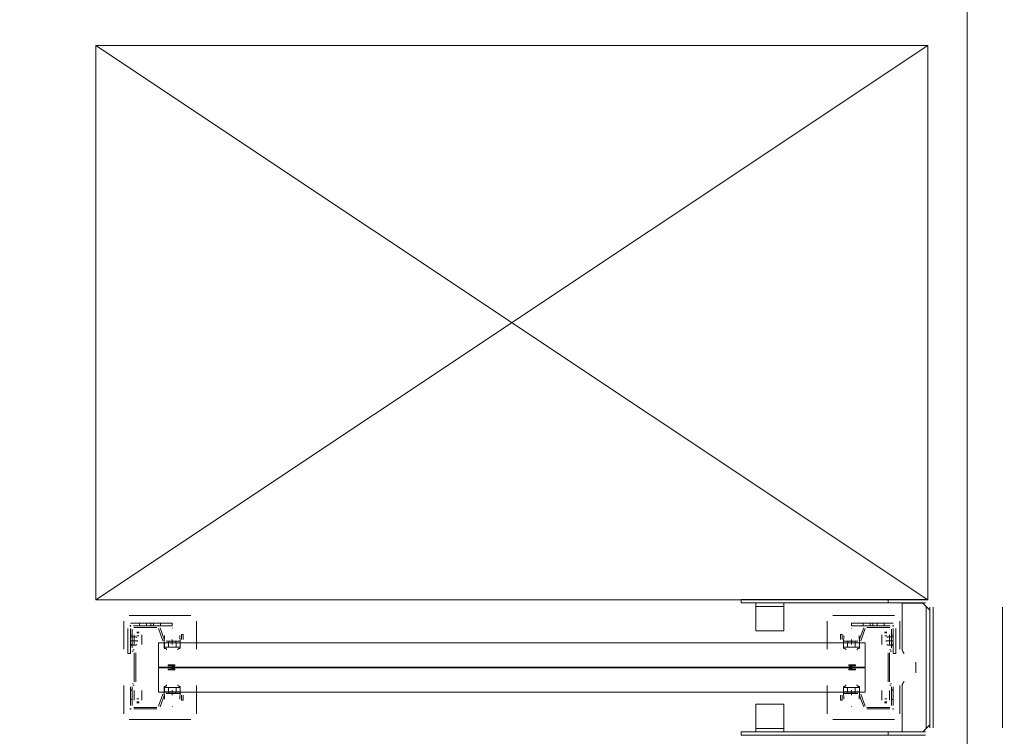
# Model space of a CAD drawing. Header units: millimetres. Extents: x -12989 to 357906, y -50379 to 30884.
# Tile 246 of 256: x 22715 to 24136, y 670 to 1704. Entities that reach past the tile are written whole.
import ezdxf
from ezdxf.enums import TextEntityAlignment as Align

# ---------------------------------------------------------------- set-up
doc = ezdxf.new("R2010")
doc.units = ezdxf.units.MM
doc.header["$MEASUREMENT"] = 0
doc.linetypes.add('MITTE2', pattern=[112.5, 75, -12.5, 12.5, -12.5])
doc.layers.add('Nowe_A_WYM_ZEWNETRZNE', color=7, linetype='Continuous')
doc.layers.add('Nowe_Warstwa IFC.Import IFC', color=7, linetype='Continuous')
for name, color, linetype, lineweight in [('Nowe_A_WYM_ZEWNETRZNE_Nr_pióra__1', 7, 'Continuous', 13), ('Nowe_A_WYM_ZEWNETRZNE_Nr_pióra__45', 7, 'Continuous', 15), ('Nowe_A_WYM_ZEWNETRZNE_Nr_pióra__85', 7, 'Continuous', 13), ('Nowe_REGAŁY_Nr_pióra__18', 9, 'Continuous', 13), ('Nowe_Warstwa IFC.Import IFC_Nr_pióra__1', 7, 'Continuous', 13), ('Nowe_Warstwa IFC.Import IFC_Nr_pióra__4', 7, 'Continuous', 13)]:
    doc.layers.add(name, color=color, linetype=linetype, lineweight=lineweight)
doc.styles.add('STYL_AUTOMATYCZNY_2', font='arial.ttf')
doc.styles.add('STYL_AUTOMATYCZNY_3', font='arial.ttf')
doc.dimstyles.new('STYL_AUTOMATYCZNY__1', dxfattribs={"dimtxt": 139.999998, "dimasz": 71.25, "dimexe": 0.18, "dimexo": 0.0625, "dimgap": 0, "dimtad": 1, "dimtih": 1, "dimtoh": 1, "dimdec": 0, "dimlfac": 0.1, "dimzin": 0, "dimdsep": 46, "dimtxsty": 'STYL_AUTOMATYCZNY_3', "dimblk": 'ARROWHEAD_6', "dimblk1": 'ARROWHEAD_6', "dimblk2": 'ARROWHEAD_6', "dimcen": 0.09, "dimse1": 1, "dimse2": 1, "dimclrd": 7, "dimclre": 7, "dimclrt": 7, "dimadec": 0, "dimazin": 0, "dimtfac": 1, "dimtdec": 4, "dimtmove": 0, "dimatfit": 3, "dimfxl": 0, "dimtolj": 1, "dimtzin": 0, "dimarcsym": 0})
doc.dimstyles.new('STYL_AUTOMATYCZNY__2', dxfattribs={"dimtxt": 139.999998, "dimasz": 71.25, "dimexe": 0.18, "dimexo": 0.0625, "dimgap": 0, "dimtad": 1, "dimdec": 0, "dimlfac": 0.1, "dimzin": 0, "dimdsep": 46, "dimtxsty": 'STYL_AUTOMATYCZNY_3', "dimblk": 'ARROWHEAD_6', "dimblk1": 'ARROWHEAD_6', "dimblk2": 'ARROWHEAD_6', "dimcen": 0.09, "dimse1": 1, "dimse2": 1, "dimclrd": 7, "dimclre": 7, "dimclrt": 7, "dimadec": 0, "dimazin": 0, "dimtfac": 1, "dimtdec": 4, "dimtmove": 0, "dimatfit": 3, "dimfxl": 0, "dimtolj": 1, "dimtzin": 0, "dimarcsym": 0})

# ---------------------------------------------------------------- blocks, each defined once
blk = doc.blocks.new('Standardowy znacznik osi[103]_1', base_point=(24082.3, 17223.7))
at = {"layer": 'Nowe_Warstwa IFC.Import IFC_Nr_pióra__4', "color": 7, "linetype": 'Continuous', "lineweight": 13}
blk.add_line((24082.3, 17223.7), (24082.3, -2567.4), dxfattribs=at)
at = {"layer": 'Nowe_Warstwa IFC.Import IFC_Nr_pióra__1', "color": 7, "lineweight": 13, "style": 'STYL_AUTOMATYCZNY_2'}
for tag, p in [('AC_MarkerText_1_0', (24082.3, 17561.2)), ('AC_MarkerText_1_1', (24082.3, -2729.9))]:
    blk.add_attdef(tag, text='', height=175, rotation=360, dxfattribs=at).set_placement(p, align=Align.TOP_CENTER)
blk = doc.blocks.new('*D308')
at = {"layer": 'Nowe_A_WYM_ZEWNETRZNE_Nr_pióra__45', "color": 7, "linetype": 'Continuous', "lineweight": 15}
for p, q in [((37171.6, 187.5), (37246.6, 112.5)), ((37171.6, 37.5), (37246.6, -37.5))]:
    blk.add_line(p, q, dxfattribs=at)
at = {"layer": 'Nowe_A_WYM_ZEWNETRZNE_Nr_pióra__85', "color": 7, "linetype": 'Continuous', "lineweight": 13}
for p, q in [((37209.1, 150), (37209.1, 14850)), ((37279.4, 150), (37138.8, 150)), ((37209.1, 0), (37209.1, 150)), ((37279.4, 0), (37138.8, 0)), ((37209.1, -56.2), (37209.1, 0))]:
    blk.add_line(p, q, dxfattribs=at)
at = {"layer": 'Nowe_A_WYM_ZEWNETRZNE_Nr_pióra__1', "color": 7, "lineweight": 13, "insert": (37181.1, -251.1), "char_height": 140, "attachment_point": 7, "rotation": 90, "style": 'STYL_AUTOMATYCZNY_3'}
blk.add_mtext('\\A1;{\\pql;\\fArial|b0|i0|c238|p0;\\W1.000000;15}', dxfattribs=at)
blk = doc.blocks.new('ARROWHEAD_6')
at = {"color": 0, "linetype": 'Continuous', "lineweight": 0}
for p, q in [((-0.5, -0.5), (0.5, 0.5)), ((0, 0), (-1, 0))]:
    blk.add_line(p, q, dxfattribs=at)
blk = doc.blocks.new('*D310')
at = {"layer": 'Nowe_A_WYM_ZEWNETRZNE_Nr_pióra__45', "color": 7, "linetype": 'Continuous', "lineweight": 15}
for p, q in [((37171.6, 14887.5), (37246.6, 14812.5)), ((37171.6, 187.5), (37246.6, 112.5))]:
    blk.add_line(p, q, dxfattribs=at)
at = {"layer": 'Nowe_A_WYM_ZEWNETRZNE_Nr_pióra__85', "color": 7, "linetype": 'Continuous', "lineweight": 13}
for p, q in [((37209.1, 150), (37209.1, 14850)), ((37279.4, 150), (37138.8, 150)), ((37209.1, 0), (37209.1, 150))]:
    blk.add_line(p, q, dxfattribs=at)
at = {"layer": 'Nowe_A_WYM_ZEWNETRZNE_Nr_pióra__1', "color": 7, "lineweight": 13, "char_height": 140, "attachment_point": 7, "rotation": 90, "style": 'STYL_AUTOMATYCZNY_3'}
for s, insert in [('\\A1;{\\pql;\\fArial|b0|i0|c238|p0;\\W1.000000;15}', (37181.1, 14598.9)), ('\\A1;{\\pql;\\fArial|b0|i0|c238|p0;\\W1.000000;1\xa0470}', (37181.1, 7153))]:
    blk.add_mtext(s, dxfattribs=dict(at, insert=insert))
blk = doc.blocks.new('*D311')
at = {"layer": 'Nowe_A_WYM_ZEWNETRZNE_Nr_pióra__45', "color": 7, "linetype": 'Continuous', "lineweight": 15}
blk.add_line((37171.6, 14887.5), (37246.6, 14812.5), dxfattribs=at)
at = {"layer": 'Nowe_A_WYM_ZEWNETRZNE_Nr_pióra__85', "color": 7, "linetype": 'Continuous', "lineweight": 13}
blk.add_line((37209.1, 150), (37209.1, 14850), dxfattribs=at)
blk = doc.blocks.new('*D312')
at = {"layer": 'Nowe_A_WYM_ZEWNETRZNE_Nr_pióra__45', "color": 7, "linetype": 'Continuous', "lineweight": 15}
for p, q in [((37246.6, 14962.5), (37171.6, 15037.5)), ((37171.6, 14887.5), (37246.6, 14812.5))]:
    blk.add_line(p, q, dxfattribs=at)
at = {"layer": 'Nowe_A_WYM_ZEWNETRZNE_Nr_pióra__85', "color": 7, "linetype": 'Continuous', "lineweight": 13}
for p, q in [((37209.1, 15000), (37209.1, 15056.3)), ((37279.4, 15000), (37138.8, 15000)), ((37209.1, 14850), (37209.1, 15000)), ((37279.4, 14850), (37138.8, 14850)), ((37209.1, 150), (37209.1, 14850))]:
    blk.add_line(p, q, dxfattribs=at)
blk = doc.blocks.new('*D325')
at = {"layer": 'Nowe_A_WYM_ZEWNETRZNE_Nr_pióra__45', "color": 7, "linetype": 'Continuous', "lineweight": 15}
for p, q in [((5753.2, -1542.1), (5678.2, -1617.1)), ((36387.5, -1542.1), (36312.5, -1617.1))]:
    blk.add_line(p, q, dxfattribs=at)
at = {"layer": 'Nowe_A_WYM_ZEWNETRZNE_Nr_pióra__85', "color": 7, "linetype": 'Continuous', "lineweight": 13}
for p, q in [((5715.7, -1649.9), (5715.7, -1509.3)), ((36350, -1649.9), (36350, -1509.3)), ((5715.7, -1579.6), (36350, -1579.6))]:
    blk.add_line(p, q, dxfattribs=at)
at = {"layer": 'Nowe_A_WYM_ZEWNETRZNE_Nr_pióra__1', "color": 7, "lineweight": 13, "char_height": 140, "attachment_point": 7, "style": 'STYL_AUTOMATYCZNY_3'}
for s, insert in [('\\A1;{\\pql;\\fArial|b0|i0|c238|p0;\\W1.000000;3\xa0063}', (20685.9, -1551.6)), ('\\A1;{\\pql;\\fArial|b0|i0|c238|p0;\\W1.000000;15}', (36098.9, -1551.6))]:
    blk.add_mtext(s, dxfattribs=dict(at, insert=insert))
blk = doc.blocks.new('*D327')
at = {"layer": 'Nowe_A_WYM_ZEWNETRZNE_Nr_pióra__45', "color": 7, "linetype": 'Continuous', "lineweight": 15}
for p, q in [((36387.5, -1542.1), (36312.5, -1617.1)), ((36462.5, -1617.1), (36537.5, -1542.1))]:
    blk.add_line(p, q, dxfattribs=at)
at = {"layer": 'Nowe_A_WYM_ZEWNETRZNE_Nr_pióra__85', "color": 7, "linetype": 'Continuous', "lineweight": 13}
for p, q in [((36350, -1649.9), (36350, -1509.3)), ((36500, -1649.9), (36500, -1509.3)), ((5715.7, -1579.6), (36350, -1579.6)), ((36350, -1579.6), (36500, -1579.6)), ((36500, -1579.6), (36556.2, -1579.6))]:
    blk.add_line(p, q, dxfattribs=at)

msp = doc.modelspace()

# ---------------------------------------------------------------- linework, layer by layer
at = {"layer": 'Nowe_REGAŁY_Nr_pióra__18', "color": 9, "linetype": 'Continuous', "lineweight": 13}
for p, q in [((23756.3, 862), (23756.3, 867)), ((24022.3, 867), (23756.3, 867)), ((23968.3, 862), (23968.3, 867)), ((23756.3, 862), (24022.3, 862)), ((23777.5, 860), (23777.5, 862)), ((23777.5, 860), (23777.5, 857)), ((23817.5, 857), (23777.5, 857)), ((23777.5, 851), (23777.5, 857)), ((23817.5, 862), (23817.5, 860)), ((23817.5, 857), (23817.5, 860)), ((23817.5, 857), (23817.5, 851)), ((23991.3, 861.8), (23988.3, 861.8)), ((23988.3, 796.4), (23988.3, 861.8)), ((23991.3, 861.8), (24017.3, 861.8)), ((24017.3, 861.8), (24018.3, 861.8)), ((24023.3, 856.8), (24018.3, 861.8)), ((24023.3, 856.8), (24026.3, 853.8)), ((24023.3, 681), (24023.3, 856.8)), ((24028.3, 851.8), (24026.3, 853.8)), ((24028.3, 856), (24028.3, 682)), ((24033.3, 856), (24033.3, 682)), ((24133.3, 856), (24133.3, 682)), ((22873.3, 844), (22962.3, 844)), ((23777.5, 825), (23777.5, 851)), ((23817.5, 851), (23817.5, 825)), ((23977.3, 844), (23888.3, 844)), ((22865.3, 795.2), (22865.3, 836)), ((22871.3, 789), (22871.3, 825)), ((22876.2, 829), (22874.4, 829)), ((22875.3, 833), (22935.3, 833)), ((22875.3, 829.9), (22875.3, 828.1)), ((22875.3, 825), (22875.3, 789)), ((22875.3, 797.1), (22875.3, 824.3)), ((22877.6, 824.3), (22877.6, 797.1)), ((22935.3, 829), (22879.3, 829)), ((22880.1, 829), (22913.2, 829)), ((22913.2, 826.8), (22880.1, 826.8)), ((22888.3, 829), (22888.3, 833)), ((22898.3, 829), (22898.3, 833)), ((22904.3, 829), (22904.3, 833)), ((22908.3, 829), (22908.3, 833)), ((22921.9, 807.6), (22915.6, 825.1)), ((22917.7, 825.9), (22924, 808.4)), ((22918.3, 829), (22918.3, 833)), ((22935.1, 825.6), (22935.6, 825.6)), ((22935.3, 829), (22935.3, 833)), ((22970.3, 836), (22970.3, 795.2)), ((23777.5, 825), (23777.5, 822)), ((23817.5, 822), (23817.5, 825)), ((23880.3, 836), (23880.3, 795.2)), ((23915.6, 825.6), (23915.1, 825.6)), ((23975.3, 833), (23915.3, 833)), ((23915.3, 829), (23915.3, 833)), ((23915.3, 829), (23971.3, 829)), ((23933, 825.9), (23926.6, 808.4)), ((23928.7, 807.6), (23935.1, 825.1)), ((23932.3, 829), (23932.3, 833)), ((23970.6, 829), (23937.5, 829)), ((23937.5, 826.8), (23970.6, 826.8)), ((23942.3, 829), (23942.3, 833)), ((23946.3, 829), (23946.3, 833)), ((23952.3, 829), (23952.3, 833)), ((23962.3, 829), (23962.3, 833)), ((23973.1, 824.3), (23973.1, 797.1)), ((23976.2, 829), (23974.4, 829)), ((23975.3, 829.9), (23975.3, 828.1)), ((23975.3, 825), (23975.3, 789)), ((23975.3, 797.1), (23975.3, 824.3)), ((23979.3, 789), (23979.3, 825)), ((23985.3, 795.2), (23985.3, 836)), ((22875.3, 815.5), (22877.6, 815.5)), ((22875.3, 813.3), (22882.9, 813.3)), ((22880.2, 803.9), (22880.2, 816.1)), ((22880.3, 815.9), (22880.3, 811.7)), ((22880.3, 811.7), (22880.3, 805.1)), ((22884.3, 812.3), (22882.9, 813.3)), ((22884.2, 820.1), (22887.4, 820.1)), ((22887.3, 818.8), (22884.3, 818.8)), ((22887.3, 814.5), (22884.3, 814.5)), ((22891.3, 811.7), (22891.3, 815.9)), ((22891.3, 805.1), (22891.3, 811.7)), ((22891.4, 816.1), (22891.4, 803.9)), ((22923.8, 804.3), (22924.2, 815)), ((22946.5, 815), (22946.8, 804.3)), ((22948.8, 816.5), (22951.1, 816.5)), ((22948.8, 809.3), (22948.8, 816.5)), ((22951.1, 816.5), (22951.1, 809.3)), ((23817.5, 822), (23777.5, 822)), ((23899.6, 816.5), (23899.6, 809.3)), ((23901.8, 816.5), (23899.6, 816.5)), ((23901.8, 809.3), (23901.8, 816.5)), ((23904.2, 815), (23903.8, 804.3)), ((23926.8, 804.3), (23926.5, 815)), ((23959.2, 816.1), (23959.2, 803.9)), ((23959.3, 811.7), (23959.3, 815.9)), ((23959.3, 805.1), (23959.3, 811.7)), ((23966.4, 820.1), (23963.2, 820.1)), ((23963.3, 818.8), (23966.3, 818.8)), ((23963.3, 814.5), (23966.3, 814.5)), ((23966.4, 812.3), (23967.8, 813.3)), ((23975.3, 813.3), (23967.8, 813.3)), ((23970.3, 815.9), (23970.3, 811.7)), ((23970.3, 811.7), (23970.3, 805.1)), ((23970.4, 803.9), (23970.4, 816.1)), ((23975.3, 815.5), (23973.1, 815.5)), ((22875.3, 807.3), (22884.1, 807.3)), ((22877.6, 802), (22875.3, 802)), ((22877.6, 801.5), (22875.3, 801.5)), ((22875.3, 801.2), (22882.9, 801.2)), ((22880.3, 803.9), (22880.2, 803.9)), ((22880.3, 802.3), (22880.3, 805.1)), ((22880.3, 802.3), (22880.3, 803.9)), ((22880.3, 802.3), (22880.3, 802.3)), ((22880.3, 802.3), (22880.3, 802.3)), ((22882.9, 801.2), (22884.3, 802.2)), ((22885.2, 807.9), (22885.2, 806.6)), ((22891.3, 802.3), (22891.3, 805.1)), ((22891.3, 803.9), (22891.3, 802.3)), ((22891.4, 803.9), (22891.3, 803.9)), ((22891.3, 802.3), (22891.3, 802.3)), ((22891.3, 802.3), (22891.3, 802.3)), ((22923.8, 797.8), (22923.8, 804.3)), ((22923.8, 804.3), (22923.8, 804.3)), ((22923.9, 800), (22923.9, 796.6)), ((22924, 798.5), (22924, 804.3)), ((22924, 804.3), (22924.4, 804.3)), ((22924, 798.3), (22924.4, 798.3)), ((22924.4, 804.3), (22935.3, 804.3)), ((22935.3, 798.3), (22924.4, 798.3)), ((22926.4, 806.8), (22946.3, 806.8)), ((22946.3, 804.5), (22926.4, 804.5)), ((22929.8, 804.3), (22929.8, 798.3)), ((22930.2, 806.8), (22930.2, 804.5)), ((22935.3, 804.3), (22935.4, 804.3)), ((22935.3, 798.3), (22935.4, 798.3)), ((22935.4, 804.3), (22946.3, 804.3)), ((22946.3, 798.3), (22935.4, 798.3)), ((22940.5, 806.8), (22940.5, 804.5)), ((22940.8, 804.3), (22940.8, 798.3)), ((22946.3, 804.3), (22946.7, 804.3)), ((22946.3, 798.3), (22946.7, 798.3)), ((22946.7, 798.3), (22946.7, 804.3)), ((22946.8, 804.3), (22946.8, 804.3)), ((22946.8, 804.3), (22946.8, 797.8)), ((23903.8, 804.3), (23903.8, 804.3)), ((23903.8, 804.3), (23903.8, 797.8)), ((23904, 798.3), (23904, 804.3)), ((23904.4, 804.3), (23904, 804.3)), ((23904.4, 798.3), (23904, 798.3)), ((23924.3, 806.8), (23904.3, 806.8)), ((23904.3, 804.5), (23924.3, 804.5)), ((23915.3, 804.3), (23904.4, 804.3)), ((23904.4, 798.3), (23915.3, 798.3)), ((23909.8, 804.3), (23909.8, 798.3)), ((23910.2, 806.8), (23910.2, 804.5)), ((23915.4, 804.3), (23915.3, 804.3)), ((23915.4, 798.3), (23915.3, 798.3)), ((23926.3, 804.3), (23915.4, 804.3)), ((23915.4, 798.3), (23926.3, 798.3)), ((23920.5, 806.8), (23920.5, 804.5)), ((23920.8, 804.3), (23920.8, 798.3)), ((23926.7, 804.3), (23926.3, 804.3)), ((23926.7, 798.3), (23926.3, 798.3)), ((23926.7, 798.5), (23926.7, 804.3)), ((23926.8, 797.8), (23926.8, 804.3)), ((23926.8, 804.3), (23926.8, 804.3)), ((23926.8, 800), (23926.8, 796.6)), ((23959.2, 803.9), (23959.3, 803.9)), ((23959.3, 802.3), (23959.3, 805.1)), ((23959.3, 803.9), (23959.3, 802.3)), ((23959.3, 802.3), (23959.3, 802.3)), ((23959.3, 802.3), (23959.3, 802.3)), ((23965.5, 807.9), (23965.5, 806.6)), ((23967.8, 801.2), (23966.4, 802.2)), ((23975.4, 807.3), (23966.5, 807.3)), ((23975.3, 801.2), (23967.8, 801.2)), ((23970.3, 802.3), (23970.3, 805.1)), ((23970.3, 802.3), (23970.3, 803.9)), ((23970.3, 803.9), (23970.4, 803.9)), ((23970.3, 802.3), (23970.3, 802.3)), ((23970.3, 802.3), (23970.3, 802.3)), ((23973.1, 802), (23975.3, 802)), ((23973.1, 801.5), (23975.3, 801.5)), ((22871.3, 789), (22875.3, 789)), ((22879.1, 792.1), (22877.7, 792.9)), ((22878.8, 794.9), (22880.2, 794.1)), ((22880.3, 748), (22880.3, 790)), ((22882.6, 790), (22882.6, 748)), ((23968.1, 790), (23968.1, 748)), ((23970.3, 748), (23970.3, 790)), ((23971.8, 794.9), (23970.5, 794.1)), ((23971.6, 792.1), (23973, 792.9)), ((23979.3, 789), (23975.3, 789)), ((22929.8, 772.5), (22938.8, 772.5)), ((22937.2, 771.5), (22929.8, 771.5)), ((22934.1, 769.5), (22937.2, 771.5)), ((22937.2, 766.5), (22934.1, 768.5)), ((22939.1, 771.6), (22935.2, 769)), ((22935.2, 769), (22939.1, 766.4)), ((23911.6, 771.6), (23915.4, 769)), ((23915.4, 769), (23911.6, 766.4)), ((23920.8, 772.5), (23911.8, 772.5)), ((23913.5, 771.5), (23920.8, 771.5)), ((23916.5, 769.5), (23913.5, 771.5)), ((23913.5, 766.5), (23916.5, 768.5)), ((24008.3, 761.4), (24008.3, 776.4)), ((22929.8, 766.5), (22937.2, 766.5)), ((22938.8, 765.5), (22929.8, 765.5)), ((23911.8, 765.5), (23920.8, 765.5)), ((23920.8, 766.5), (23913.5, 766.5)), ((22865.3, 702), (22865.3, 742.9)), ((22875.3, 713.8), (22875.3, 741)), ((22877.6, 741), (22877.6, 713.8)), ((22877.7, 745.1), (22879.1, 745.9)), ((22880.2, 743.9), (22878.8, 743.1)), ((22923.8, 733.8), (22923.8, 740.3)), ((22923.9, 741.4), (22923.9, 738)), ((22924, 739.8), (22924.4, 739.8)), ((22924, 733.8), (22924, 739.5)), ((22924.4, 739.8), (22935.3, 739.8)), ((22929.8, 733.8), (22929.8, 739.8)), ((22935.3, 739.8), (22935.4, 739.8)), ((22935.4, 739.8), (22946.3, 739.8)), ((22940.8, 733.8), (22940.8, 739.8)), ((22946.3, 739.8), (22946.7, 739.8)), ((22946.7, 739.5), (22946.7, 733.8)), ((22946.8, 738), (22946.8, 741.4)), ((22946.8, 740.3), (22946.8, 733.8)), ((22970.3, 742.9), (22970.3, 702)), ((23880.3, 742.9), (23880.3, 702)), ((23903.8, 740.3), (23903.8, 733.8)), ((23903.9, 738), (23903.9, 741.4)), ((23904.4, 739.8), (23904, 739.8)), ((23904, 739.5), (23904, 733.8)), ((23915.3, 739.8), (23904.4, 739.8)), ((23909.8, 733.8), (23909.8, 739.8)), ((23915.4, 739.8), (23915.3, 739.8)), ((23926.3, 739.8), (23915.4, 739.8)), ((23920.8, 733.8), (23920.8, 739.8)), ((23926.7, 739.8), (23926.3, 739.8)), ((23926.7, 733.8), (23926.7, 739.5)), ((23926.8, 741.4), (23926.8, 738)), ((23926.8, 733.8), (23926.8, 740.3)), ((23970.5, 743.9), (23971.8, 743.1)), ((23973, 745.1), (23971.6, 745.9)), ((23973.1, 741), (23973.1, 713.8)), ((23975.3, 713.8), (23975.3, 741)), ((23985.3, 702), (23985.3, 742.9)), ((23988.3, 676), (23988.3, 741.5)), ((22875.3, 736.5), (22877.6, 736.5)), ((22875.3, 736), (22877.6, 736)), ((22880.2, 721.9), (22880.2, 734.1)), ((22880.2, 734.1), (22880.3, 734.1)), ((22880.3, 734.1), (22880.3, 735.8)), ((22880.3, 735.8), (22880.3, 735.8)), ((22880.3, 735.8), (22880.3, 735.7)), ((22880.3, 735.7), (22880.3, 732.9)), ((22880.3, 726.3), (22880.3, 732.9)), ((22880.3, 726.3), (22880.3, 722.1)), ((22891.3, 735.7), (22891.3, 735.8)), ((22891.3, 735.8), (22891.3, 735.8)), ((22891.3, 735.8), (22891.3, 734.1)), ((22891.3, 735.7), (22891.3, 732.9)), ((22891.3, 734.1), (22891.4, 734.1)), ((22891.3, 732.9), (22891.3, 726.3)), ((22891.3, 722.1), (22891.3, 726.3)), ((22891.4, 734.1), (22891.4, 721.9)), ((22915.6, 712.9), (22921.9, 730.4)), ((22924, 729.6), (22917.7, 712.1)), ((22924.2, 723), (22923.8, 733.8)), ((22923.8, 733.8), (22923.8, 733.8)), ((22924, 733.8), (22924.4, 733.8)), ((22935.3, 733.8), (22924.4, 733.8)), ((22926.4, 733.5), (22946.3, 733.5)), ((22946.3, 731.3), (22926.4, 731.3)), ((22930.2, 733.5), (22930.2, 731.3)), ((22935.3, 733.8), (22935.4, 733.8)), ((22946.3, 733.8), (22935.4, 733.8)), ((22940.5, 733.5), (22940.5, 731.3)), ((22946.3, 733.8), (22946.7, 733.8)), ((22946.8, 733.8), (22946.5, 723)), ((22946.8, 733.8), (22946.8, 733.8)), ((22948.8, 721.5), (22948.8, 728.8)), ((22951.1, 728.8), (22951.1, 721.5)), ((23899.6, 728.8), (23899.6, 721.5)), ((23901.8, 721.5), (23901.8, 728.8)), ((23903.8, 733.8), (23903.8, 733.8)), ((23903.8, 733.8), (23904.2, 723)), ((23904.4, 733.8), (23904, 733.8)), ((23924.3, 733.5), (23904.3, 733.5)), ((23904.3, 731.3), (23924.3, 731.3)), ((23904.4, 733.8), (23915.3, 733.8)), ((23910.2, 733.5), (23910.2, 731.3)), ((23915.4, 733.8), (23915.3, 733.8)), ((23915.4, 733.8), (23926.3, 733.8)), ((23920.5, 733.5), (23920.5, 731.3)), ((23926.7, 733.8), (23926.3, 733.8)), ((23926.5, 723), (23926.8, 733.8)), ((23926.6, 729.6), (23933, 712.1)), ((23926.8, 733.8), (23926.8, 733.8)), ((23935.1, 712.9), (23928.7, 730.4)), ((23959.3, 734.1), (23959.2, 734.1)), ((23959.2, 734.1), (23959.2, 721.9)), ((23959.3, 735.7), (23959.3, 735.8)), ((23959.3, 735.8), (23959.3, 735.8)), ((23959.3, 735.8), (23959.3, 734.1)), ((23959.3, 735.7), (23959.3, 732.9)), ((23959.3, 732.9), (23959.3, 726.3)), ((23959.3, 722.1), (23959.3, 726.3)), ((23970.3, 734.1), (23970.3, 735.8)), ((23970.3, 735.8), (23970.3, 735.8)), ((23970.3, 735.8), (23970.3, 735.7)), ((23970.3, 735.7), (23970.3, 732.9)), ((23970.4, 734.1), (23970.3, 734.1)), ((23970.3, 726.3), (23970.3, 732.9)), ((23970.3, 726.3), (23970.3, 722.1)), ((23970.4, 721.9), (23970.4, 734.1)), ((23975.3, 736.5), (23973.1, 736.5)), ((23975.3, 736), (23973.1, 736)), ((22877.6, 722.5), (22875.3, 722.5)), ((22880.1, 711.3), (22913.2, 711.3)), ((22887.4, 717.9), (22884.2, 717.9)), ((22887.3, 723.5), (22884.3, 723.5)), ((22887.3, 719.3), (22884.3, 719.3)), ((22935.6, 712.5), (22935.1, 712.5)), ((22951.1, 721.5), (22948.8, 721.5)), ((23777.5, 716), (23777.5, 713)), ((23777.5, 716), (23817.5, 716)), ((23777.5, 687), (23777.5, 713)), ((23817.5, 713), (23817.5, 716)), ((23817.5, 713), (23817.5, 687)), ((23899.6, 721.5), (23901.8, 721.5)), ((23915.1, 712.5), (23915.6, 712.5)), ((23970.6, 711.3), (23937.5, 711.3)), ((23963.2, 717.9), (23966.4, 717.9)), ((23963.3, 723.5), (23966.3, 723.5)), ((23963.3, 719.3), (23966.3, 719.3)), ((23973.1, 722.5), (23975.3, 722.5)), ((22876.2, 709), (22874.4, 709)), ((22875.3, 709.9), (22875.3, 708.1)), ((22913.2, 709), (22880.1, 709)), ((23937.5, 709), (23970.6, 709)), ((23976.2, 709), (23974.4, 709)), ((23975.3, 709.9), (23975.3, 708.1)), ((22962.3, 694), (22873.3, 694)), ((23777.5, 681), (23777.5, 687)), ((23817.5, 687), (23817.5, 681)), ((23888.3, 694), (23977.3, 694)), ((24026.3, 684), (24023.3, 681)), ((24026.3, 684), (24028.3, 686)), ((23756.3, 676), (23756.3, 671)), ((24022.3, 676), (23756.3, 676)), ((24022.3, 671), (23756.3, 671)), ((23777.5, 681), (23777.5, 678)), ((23777.5, 681), (23817.5, 681)), ((23777.5, 676), (23777.5, 678)), ((23817.5, 678), (23817.5, 681)), ((23817.5, 678), (23817.5, 676)), ((23968.3, 671), (23968.3, 676)), ((24018.3, 676), (24023.3, 681))]:
    msp.add_line(p, q, dxfattribs=at)
at = {"layer": 'Nowe_REGAŁY_Nr_pióra__18', "color": 9, "linetype": 'MITTE2', "lineweight": 13}
for p, q in [((22935.3, 809.3), (22935.3, 802)), ((23915.3, 809.3), (23915.3, 802)), ((22935.3, 736), (22935.3, 728.8)), ((23915.3, 736), (23915.3, 728.8))]:
    msp.add_line(p, q, dxfattribs=at)
at = {"layer": 'Nowe_REGAŁY_Nr_pióra__18', "color": 9, "linetype": 'Continuous', "lineweight": 13}
msp.add_lwpolyline([(22825.3, 866.6), (24025.3, 866.6), (24025.3, 1666.6), (22825.3, 1666.6), (22825.3, 866.6), (24025.3, 1666.6), (22825.3, 1666.6), (24025.3, 866.6)], dxfattribs=at)
for points in [[(22915.3, 804.5), (22915.3, 769.5), (23935.3, 769.5), (23935.3, 804.5)], [(22915.3, 768.5), (22915.3, 733.5), (23935.3, 733.5), (23935.3, 768.5)]]:
    msp.add_lwpolyline(points, close=True, dxfattribs=at)
at = {"layer": 'Nowe_REGAŁY_Nr_pióra__18', "color": 9, "linetype": 'Continuous', "lineweight": 13, "flags": 128}
for points in [[(22924, 804.3), (22924, 804.2), (22924, 804.2), (22924, 804.1), (22923.9, 804.1), (22923.9, 804), (22923.9, 803.9), (22923.9, 803.8), (22923.9, 803.6), (22923.9, 803.5), (22923.9, 803.3), (22923.9, 803.2), (22923.9, 803), (22923.9, 802.8), (22923.9, 802.5), (22923.9, 802.3), (22923.9, 802.1), (22923.9, 801.8), (22923.9, 801.5), (22923.9, 801.3), (22923.9, 801), (22923.9, 800.7), (22923.9, 800.4), (22923.9, 800)], [(22923.9, 796.6), (22923.9, 796.7), (22923.9, 796.8), (22923.9, 797), (22923.9, 797.1), (22923.9, 797.2), (22923.9, 797.3), (22923.9, 797.4), (22923.9, 797.5), (22923.9, 797.6), (22923.9, 797.7), (22923.9, 797.7), (22923.9, 797.8), (22923.9, 797.9), (22923.9, 798), (22923.9, 798), (22923.9, 798.1), (22923.9, 798.1), (22923.9, 798.2), (22923.9, 798.2), (22924, 798.2), (22924, 798.2), (22924, 798.3), (22924, 798.3)], [(22923.9, 796.6), (22924.1, 796.6), (22924.3, 796.6), (22924.5, 796.5), (22924.8, 796.5), (22925, 796.5), (22925.2, 796.4), (22925.4, 796.4), (22925.6, 796.3), (22925.8, 796.2), (22926, 796.1), (22926.2, 796.1), (22926.3, 796), (22926.5, 795.8), (22926.6, 795.7), (22926.7, 795.6), (22926.9, 795.5), (22927, 795.3), (22927.1, 795.2), (22927.1, 795.1), (22927.2, 794.9), (22927.3, 794.7), (22927.3, 794.6), (22927.3, 794.4), (22927.3, 794.3)], [(22943.3, 794.3), (22943.4, 794.4), (22943.4, 794.6), (22943.4, 794.7), (22943.5, 794.9), (22943.5, 795.1), (22943.6, 795.2), (22943.7, 795.3), (22943.8, 795.5), (22943.9, 795.6), (22944.1, 795.7), (22944.2, 795.8), (22944.4, 795.9), (22944.5, 796), (22944.7, 796.1), (22944.9, 796.2), (22945.1, 796.3), (22945.3, 796.4), (22945.5, 796.4), (22945.7, 796.5), (22945.9, 796.5), (22946.1, 796.5), (22946.4, 796.6), (22946.6, 796.6), (22946.8, 796.6)], [(22946.8, 796.6), (22946.8, 796.7), (22946.8, 796.8), (22946.8, 796.9), (22946.8, 797.1), (22946.8, 797.2), (22946.8, 797.3), (22946.8, 797.4), (22946.8, 797.5), (22946.8, 797.6), (22946.8, 797.7), (22946.8, 797.7), (22946.8, 797.8), (22946.8, 797.9), (22946.7, 798), (22946.7, 798), (22946.7, 798.1), (22946.7, 798.1), (22946.7, 798.2), (22946.7, 798.2), (22946.7, 798.2), (22946.7, 798.2), (22946.7, 798.3), (22946.7, 798.3)], [(23903.9, 796.6), (23903.9, 796.7), (23903.9, 796.8), (23903.9, 796.9), (23903.9, 797.1), (23903.9, 797.2), (23903.9, 797.3), (23903.9, 797.4), (23903.9, 797.5), (23903.9, 797.6), (23903.9, 797.7), (23903.9, 797.7), (23903.9, 797.8), (23903.9, 797.9), (23903.9, 798), (23903.9, 798), (23903.9, 798.1), (23903.9, 798.1), (23903.9, 798.2), (23903.9, 798.2), (23904, 798.2), (23904, 798.2), (23904, 798.3), (23904, 798.3)], [(23907.3, 794.3), (23907.3, 794.4), (23907.3, 794.6), (23907.3, 794.7), (23907.2, 794.9), (23907.1, 795.1), (23907.1, 795.2), (23907, 795.3), (23906.9, 795.5), (23906.7, 795.6), (23906.6, 795.7), (23906.5, 795.8), (23906.3, 795.9), (23906.1, 796), (23906, 796.1), (23905.8, 796.2), (23905.6, 796.3), (23905.4, 796.4), (23905.2, 796.4), (23905, 796.5), (23904.8, 796.5), (23904.5, 796.5), (23904.3, 796.6), (23904.1, 796.6), (23903.9, 796.6)], [(23926.8, 796.6), (23926.6, 796.6), (23926.4, 796.6), (23926.1, 796.5), (23925.9, 796.5), (23925.7, 796.5), (23925.5, 796.4), (23925.3, 796.4), (23925.1, 796.3), (23924.9, 796.2), (23924.7, 796.1), (23924.5, 796.1), (23924.3, 796), (23924.2, 795.8), (23924.1, 795.7), (23923.9, 795.6), (23923.8, 795.5), (23923.7, 795.3), (23923.6, 795.2), (23923.5, 795.1), (23923.5, 794.9), (23923.4, 794.7), (23923.4, 794.6), (23923.3, 794.4), (23923.3, 794.3)], [(23926.7, 804.3), (23926.7, 804.2), (23926.7, 804.2), (23926.7, 804.1), (23926.7, 804.1), (23926.7, 804), (23926.7, 803.9), (23926.7, 803.8), (23926.7, 803.6), (23926.7, 803.5), (23926.8, 803.3), (23926.8, 803.2), (23926.8, 803), (23926.8, 802.8), (23926.8, 802.5), (23926.8, 802.3), (23926.8, 802.1), (23926.8, 801.8), (23926.8, 801.5), (23926.8, 801.3), (23926.8, 801), (23926.8, 800.7), (23926.8, 800.4), (23926.8, 800)], [(23926.8, 796.6), (23926.8, 796.7), (23926.8, 796.8), (23926.8, 797), (23926.8, 797.1), (23926.8, 797.2), (23926.8, 797.3), (23926.8, 797.4), (23926.8, 797.5), (23926.8, 797.6), (23926.8, 797.7), (23926.8, 797.7), (23926.8, 797.8), (23926.8, 797.9), (23926.7, 798), (23926.7, 798), (23926.7, 798.1), (23926.7, 798.1), (23926.7, 798.2), (23926.7, 798.2), (23926.7, 798.2), (23926.7, 798.2), (23926.7, 798.3), (23926.7, 798.3)], [(23991.3, 789.3), (23991.1, 789.5), (23990.9, 789.8), (23990.6, 790), (23990.4, 790.3), (23990.2, 790.6), (23990, 790.9), (23989.8, 791.1), (23989.7, 791.4), (23989.5, 791.7), (23989.3, 792), (23989.2, 792.3), (23989.1, 792.6), (23989, 792.9), (23988.8, 793.3), (23988.7, 793.6), (23988.7, 793.9), (23988.6, 794.2), (23988.5, 794.5), (23988.5, 794.8), (23988.4, 795.2), (23988.4, 795.5), (23988.4, 795.8), (23988.3, 796.1), (23988.3, 796.4)], [(22929.3, 772), (22929.3, 772), (22929.3, 772.1), (22929.3, 772.1), (22929.3, 772.2), (22929.4, 772.2), (22929.4, 772.2), (22929.4, 772.3), (22929.4, 772.3), (22929.4, 772.3), (22929.4, 772.3), (22929.4, 772.4), (22929.5, 772.4), (22929.5, 772.4), (22929.5, 772.4), (22929.5, 772.4), (22929.6, 772.5), (22929.6, 772.5), (22929.6, 772.5), (22929.6, 772.5), (22929.7, 772.5), (22929.7, 772.5), (22929.8, 772.5), (22929.8, 772.5), (22929.8, 772.5)], [(22929.8, 771.5), (22929.8, 771.5), (22929.8, 771.5), (22929.7, 771.5), (22929.7, 771.5), (22929.6, 771.5), (22929.6, 771.5), (22929.6, 771.5), (22929.6, 771.6), (22929.5, 771.6), (22929.5, 771.6), (22929.5, 771.6), (22929.5, 771.6), (22929.4, 771.7), (22929.4, 771.7), (22929.4, 771.7), (22929.4, 771.7), (22929.4, 771.8), (22929.4, 771.8), (22929.4, 771.8), (22929.3, 771.9), (22929.3, 771.9), (22929.3, 771.9), (22929.3, 772), (22929.3, 772)], [(22933.8, 769), (22933.8, 769), (22933.8, 769.1), (22933.8, 769.1), (22933.8, 769.1), (22933.8, 769.1), (22933.9, 769.1), (22933.9, 769.2), (22933.9, 769.2), (22933.9, 769.2), (22933.9, 769.2), (22933.9, 769.2), (22933.9, 769.3), (22933.9, 769.3), (22933.9, 769.3), (22934, 769.3), (22934, 769.3), (22934, 769.4), (22934, 769.4), (22934, 769.4), (22934, 769.4), (22934.1, 769.4), (22934.1, 769.4), (22934.1, 769.5), (22934.1, 769.5)], [(22934.1, 768.5), (22934.1, 768.6), (22934.1, 768.6), (22934.1, 768.6), (22934, 768.6), (22934, 768.6), (22934, 768.7), (22934, 768.7), (22934, 768.7), (22934, 768.7), (22933.9, 768.7), (22933.9, 768.7), (22933.9, 768.8), (22933.9, 768.8), (22933.9, 768.8), (22933.9, 768.8), (22933.9, 768.8), (22933.9, 768.9), (22933.9, 768.9), (22933.8, 768.9), (22933.8, 768.9), (22933.8, 768.9), (22933.8, 769), (22933.8, 769), (22933.8, 769)], [(22938.8, 772.5), (22938.9, 772.5), (22938.9, 772.5), (22938.9, 772.5), (22939, 772.5), (22939, 772.5), (22939.1, 772.5), (22939.1, 772.5), (22939.1, 772.5), (22939.1, 772.4), (22939.2, 772.4), (22939.2, 772.4), (22939.2, 772.4), (22939.2, 772.4), (22939.2, 772.3), (22939.3, 772.3), (22939.3, 772.3), (22939.3, 772.3), (22939.3, 772.2), (22939.3, 772.2), (22939.3, 772.2), (22939.3, 772.1), (22939.3, 772.1), (22939.3, 772), (22939.3, 772)], [(22939.3, 772), (22939.3, 772), (22939.3, 772), (22939.3, 771.9), (22939.3, 771.9), (22939.3, 771.9), (22939.3, 771.9), (22939.3, 771.9), (22939.3, 771.8), (22939.3, 771.8), (22939.3, 771.8), (22939.3, 771.8), (22939.3, 771.8), (22939.3, 771.7), (22939.2, 771.7), (22939.2, 771.7), (22939.2, 771.7), (22939.2, 771.7), (22939.2, 771.7), (22939.2, 771.6), (22939.2, 771.6), (22939.1, 771.6), (22939.1, 771.6), (22939.1, 771.6), (22939.1, 771.6)], [(23911.8, 772.5), (23911.8, 772.5), (23911.8, 772.5), (23911.7, 772.5), (23911.7, 772.5), (23911.6, 772.5), (23911.6, 772.5), (23911.6, 772.5), (23911.6, 772.5), (23911.5, 772.4), (23911.5, 772.4), (23911.5, 772.4), (23911.5, 772.4), (23911.4, 772.4), (23911.4, 772.3), (23911.4, 772.3), (23911.4, 772.3), (23911.4, 772.3), (23911.4, 772.2), (23911.4, 772.2), (23911.3, 772.2), (23911.3, 772.1), (23911.3, 772.1), (23911.3, 772), (23911.3, 772)], [(23911.3, 772), (23911.3, 772), (23911.3, 772), (23911.3, 771.9), (23911.3, 771.9), (23911.3, 771.9), (23911.3, 771.9), (23911.4, 771.9), (23911.4, 771.8), (23911.4, 771.8), (23911.4, 771.8), (23911.4, 771.8), (23911.4, 771.8), (23911.4, 771.7), (23911.4, 771.7), (23911.4, 771.7), (23911.4, 771.7), (23911.5, 771.7), (23911.5, 771.7), (23911.5, 771.6), (23911.5, 771.6), (23911.5, 771.6), (23911.5, 771.6), (23911.6, 771.6), (23911.6, 771.6)], [(23916.8, 769), (23916.8, 769), (23916.8, 769.1), (23916.8, 769.1), (23916.8, 769.1), (23916.8, 769.1), (23916.8, 769.1), (23916.8, 769.2), (23916.8, 769.2), (23916.8, 769.2), (23916.8, 769.2), (23916.8, 769.2), (23916.8, 769.3), (23916.7, 769.3), (23916.7, 769.3), (23916.7, 769.3), (23916.7, 769.3), (23916.7, 769.4), (23916.7, 769.4), (23916.6, 769.4), (23916.6, 769.4), (23916.6, 769.4), (23916.6, 769.4), (23916.6, 769.5), (23916.5, 769.5)], [(23916.5, 768.5), (23916.6, 768.6), (23916.6, 768.6), (23916.6, 768.6), (23916.6, 768.6), (23916.6, 768.6), (23916.7, 768.7), (23916.7, 768.7), (23916.7, 768.7), (23916.7, 768.7), (23916.7, 768.7), (23916.7, 768.7), (23916.8, 768.8), (23916.8, 768.8), (23916.8, 768.8), (23916.8, 768.8), (23916.8, 768.8), (23916.8, 768.9), (23916.8, 768.9), (23916.8, 768.9), (23916.8, 768.9), (23916.8, 768.9), (23916.8, 769), (23916.8, 769), (23916.8, 769)], [(23921.3, 772), (23921.3, 772), (23921.3, 772.1), (23921.3, 772.1), (23921.3, 772.2), (23921.3, 772.2), (23921.3, 772.2), (23921.3, 772.3), (23921.3, 772.3), (23921.3, 772.3), (23921.2, 772.3), (23921.2, 772.4), (23921.2, 772.4), (23921.2, 772.4), (23921.2, 772.4), (23921.1, 772.4), (23921.1, 772.5), (23921.1, 772.5), (23921.1, 772.5), (23921, 772.5), (23921, 772.5), (23920.9, 772.5), (23920.9, 772.5), (23920.9, 772.5), (23920.8, 772.5)], [(23920.8, 771.5), (23920.9, 771.5), (23920.9, 771.5), (23920.9, 771.5), (23921, 771.5), (23921, 771.5), (23921.1, 771.5), (23921.1, 771.5), (23921.1, 771.6), (23921.1, 771.6), (23921.2, 771.6), (23921.2, 771.6), (23921.2, 771.6), (23921.2, 771.7), (23921.2, 771.7), (23921.3, 771.7), (23921.3, 771.7), (23921.3, 771.8), (23921.3, 771.8), (23921.3, 771.8), (23921.3, 771.9), (23921.3, 771.9), (23921.3, 771.9), (23921.3, 772), (23921.3, 772)], [(22929.3, 766), (22929.3, 766.1), (22929.3, 766.1), (22929.3, 766.1), (22929.3, 766.2), (22929.4, 766.2), (22929.4, 766.2), (22929.4, 766.3), (22929.4, 766.3), (22929.4, 766.3), (22929.4, 766.3), (22929.4, 766.4), (22929.5, 766.4), (22929.5, 766.4), (22929.5, 766.4), (22929.5, 766.4), (22929.6, 766.5), (22929.6, 766.5), (22929.6, 766.5), (22929.6, 766.5), (22929.7, 766.5), (22929.7, 766.5), (22929.8, 766.5), (22929.8, 766.5), (22929.8, 766.5)], [(22929.8, 765.5), (22929.8, 765.5), (22929.8, 765.5), (22929.7, 765.5), (22929.7, 765.5), (22929.6, 765.5), (22929.6, 765.5), (22929.6, 765.6), (22929.6, 765.6), (22929.5, 765.6), (22929.5, 765.6), (22929.5, 765.6), (22929.5, 765.6), (22929.4, 765.7), (22929.4, 765.7), (22929.4, 765.7), (22929.4, 765.7), (22929.4, 765.8), (22929.4, 765.8), (22929.4, 765.8), (22929.3, 765.9), (22929.3, 765.9), (22929.3, 765.9), (22929.3, 766), (22929.3, 766)], [(22939.3, 766), (22939.3, 766), (22939.3, 765.9), (22939.3, 765.9), (22939.3, 765.9), (22939.3, 765.8), (22939.3, 765.8), (22939.3, 765.8), (22939.3, 765.7), (22939.3, 765.7), (22939.2, 765.7), (22939.2, 765.7), (22939.2, 765.6), (22939.2, 765.6), (22939.2, 765.6), (22939.1, 765.6), (22939.1, 765.6), (22939.1, 765.6), (22939.1, 765.5), (22939, 765.5), (22939, 765.5), (22938.9, 765.5), (22938.9, 765.5), (22938.9, 765.5), (22938.8, 765.5)], [(22939.1, 766.4), (22939.1, 766.4), (22939.1, 766.4), (22939.2, 766.4), (22939.2, 766.4), (22939.2, 766.4), (22939.2, 766.4), (22939.2, 766.3), (22939.2, 766.3), (22939.2, 766.3), (22939.3, 766.3), (22939.3, 766.3), (22939.3, 766.3), (22939.3, 766.2), (22939.3, 766.2), (22939.3, 766.2), (22939.3, 766.2), (22939.3, 766.2), (22939.3, 766.1), (22939.3, 766.1), (22939.3, 766.1), (22939.3, 766.1), (22939.3, 766.1), (22939.3, 766), (22939.3, 766)], [(23911.6, 766.4), (23911.5, 766.4), (23911.5, 766.4), (23911.5, 766.4), (23911.5, 766.4), (23911.5, 766.4), (23911.5, 766.4), (23911.4, 766.3), (23911.4, 766.3), (23911.4, 766.3), (23911.4, 766.3), (23911.4, 766.3), (23911.4, 766.3), (23911.4, 766.2), (23911.4, 766.2), (23911.4, 766.2), (23911.4, 766.2), (23911.4, 766.2), (23911.3, 766.1), (23911.3, 766.1), (23911.3, 766.1), (23911.3, 766.1), (23911.3, 766.1), (23911.3, 766), (23911.3, 766)], [(23911.3, 766), (23911.3, 766), (23911.3, 765.9), (23911.3, 765.9), (23911.3, 765.9), (23911.4, 765.8), (23911.4, 765.8), (23911.4, 765.8), (23911.4, 765.7), (23911.4, 765.7), (23911.4, 765.7), (23911.4, 765.7), (23911.5, 765.6), (23911.5, 765.6), (23911.5, 765.6), (23911.5, 765.6), (23911.6, 765.6), (23911.6, 765.6), (23911.6, 765.5), (23911.6, 765.5), (23911.7, 765.5), (23911.7, 765.5), (23911.8, 765.5), (23911.8, 765.5), (23911.8, 765.5)], [(23921.3, 766), (23921.3, 766.1), (23921.3, 766.1), (23921.3, 766.1), (23921.3, 766.2), (23921.3, 766.2), (23921.3, 766.2), (23921.3, 766.3), (23921.3, 766.3), (23921.3, 766.3), (23921.2, 766.3), (23921.2, 766.4), (23921.2, 766.4), (23921.2, 766.4), (23921.2, 766.4), (23921.1, 766.4), (23921.1, 766.5), (23921.1, 766.5), (23921.1, 766.5), (23921, 766.5), (23921, 766.5), (23920.9, 766.5), (23920.9, 766.5), (23920.9, 766.5), (23920.8, 766.5)], [(23920.8, 765.5), (23920.9, 765.5), (23920.9, 765.5), (23920.9, 765.5), (23921, 765.5), (23921, 765.5), (23921.1, 765.5), (23921.1, 765.6), (23921.1, 765.6), (23921.1, 765.6), (23921.2, 765.6), (23921.2, 765.6), (23921.2, 765.6), (23921.2, 765.7), (23921.2, 765.7), (23921.3, 765.7), (23921.3, 765.7), (23921.3, 765.8), (23921.3, 765.8), (23921.3, 765.8), (23921.3, 765.9), (23921.3, 765.9), (23921.3, 765.9), (23921.3, 766), (23921.3, 766)], [(22927.3, 743.8), (22927.3, 743.6), (22927.3, 743.4), (22927.3, 743.3), (22927.2, 743.1), (22927.1, 743), (22927.1, 742.8), (22927, 742.7), (22926.9, 742.5), (22926.7, 742.4), (22926.6, 742.3), (22926.5, 742.2), (22926.3, 742.1), (22926.2, 742), (22926, 741.9), (22925.8, 741.8), (22925.6, 741.7), (22925.4, 741.7), (22925.2, 741.6), (22925, 741.6), (22924.8, 741.5), (22924.5, 741.5), (22924.3, 741.5), (22924.1, 741.4), (22923.9, 741.4)], [(22923.9, 741.4), (22923.9, 741.3), (22923.9, 741.2), (22923.9, 741.1), (22923.9, 741), (22923.9, 740.8), (22923.9, 740.7), (22923.9, 740.6), (22923.9, 740.5), (22923.9, 740.4), (22923.9, 740.4), (22923.9, 740.3), (22923.9, 740.2), (22923.9, 740.1), (22923.9, 740.1), (22923.9, 740), (22923.9, 740), (22923.9, 739.9), (22923.9, 739.9), (22923.9, 739.8), (22924, 739.8), (22924, 739.8), (22924, 739.8), (22924, 739.8)], [(22946.8, 741.4), (22946.6, 741.5), (22946.4, 741.5), (22946.1, 741.5), (22945.9, 741.5), (22945.7, 741.6), (22945.5, 741.6), (22945.3, 741.7), (22945.1, 741.7), (22944.9, 741.8), (22944.7, 741.9), (22944.5, 742), (22944.4, 742.1), (22944.2, 742.2), (22944.1, 742.3), (22943.9, 742.4), (22943.8, 742.5), (22943.7, 742.7), (22943.6, 742.8), (22943.5, 743), (22943.5, 743.1), (22943.4, 743.3), (22943.4, 743.4), (22943.4, 743.6), (22943.3, 743.8)], [(22946.8, 741.4), (22946.8, 741.3), (22946.8, 741.2), (22946.8, 741.1), (22946.8, 741), (22946.8, 740.8), (22946.8, 740.7), (22946.8, 740.6), (22946.8, 740.5), (22946.8, 740.4), (22946.8, 740.4), (22946.8, 740.3), (22946.8, 740.2), (22946.8, 740.1), (22946.7, 740.1), (22946.7, 740), (22946.7, 740), (22946.7, 739.9), (22946.7, 739.9), (22946.7, 739.8), (22946.7, 739.8), (22946.7, 739.8), (22946.7, 739.8), (22946.7, 739.8)], [(23903.9, 741.4), (23904.1, 741.5), (23904.3, 741.5), (23904.5, 741.5), (23904.8, 741.5), (23905, 741.6), (23905.2, 741.6), (23905.4, 741.7), (23905.6, 741.7), (23905.8, 741.8), (23906, 741.9), (23906.1, 742), (23906.3, 742.1), (23906.5, 742.2), (23906.6, 742.3), (23906.7, 742.4), (23906.9, 742.5), (23907, 742.7), (23907.1, 742.8), (23907.1, 743), (23907.2, 743.1), (23907.3, 743.3), (23907.3, 743.4), (23907.3, 743.6), (23907.3, 743.8)], [(23903.9, 741.4), (23903.9, 741.3), (23903.9, 741.2), (23903.9, 741.1), (23903.9, 741), (23903.9, 740.8), (23903.9, 740.7), (23903.9, 740.6), (23903.9, 740.5), (23903.9, 740.4), (23903.9, 740.4), (23903.9, 740.3), (23903.9, 740.2), (23903.9, 740.1), (23903.9, 740.1), (23903.9, 740), (23903.9, 740), (23903.9, 739.9), (23903.9, 739.9), (23903.9, 739.8), (23904, 739.8), (23904, 739.8), (23904, 739.8), (23904, 739.8)], [(23923.3, 743.8), (23923.3, 743.6), (23923.4, 743.4), (23923.4, 743.3), (23923.5, 743.1), (23923.5, 743), (23923.6, 742.8), (23923.7, 742.7), (23923.8, 742.5), (23923.9, 742.4), (23924.1, 742.3), (23924.2, 742.2), (23924.3, 742.1), (23924.5, 742), (23924.7, 741.9), (23924.9, 741.8), (23925.1, 741.7), (23925.3, 741.7), (23925.5, 741.6), (23925.7, 741.6), (23925.9, 741.5), (23926.1, 741.5), (23926.4, 741.5), (23926.6, 741.4), (23926.8, 741.4)], [(23926.8, 741.4), (23926.8, 741.3), (23926.8, 741.2), (23926.8, 741.1), (23926.8, 741), (23926.8, 740.8), (23926.8, 740.7), (23926.8, 740.6), (23926.8, 740.5), (23926.8, 740.4), (23926.8, 740.4), (23926.8, 740.3), (23926.8, 740.2), (23926.8, 740.1), (23926.7, 740.1), (23926.7, 740), (23926.7, 740), (23926.7, 739.9), (23926.7, 739.9), (23926.7, 739.8), (23926.7, 739.8), (23926.7, 739.8), (23926.7, 739.8), (23926.7, 739.8)], [(23988.3, 741.4), (23988.3, 741.7), (23988.4, 742), (23988.4, 742.3), (23988.4, 742.7), (23988.5, 743), (23988.5, 743.3), (23988.6, 743.6), (23988.7, 743.9), (23988.7, 744.2), (23988.8, 744.6), (23989, 744.9), (23989.1, 745.2), (23989.2, 745.5), (23989.3, 745.8), (23989.5, 746.1), (23989.7, 746.4), (23989.8, 746.7), (23990, 747), (23990.2, 747.2), (23990.4, 747.5), (23990.6, 747.8), (23990.9, 748), (23991.1, 748.3), (23991.3, 748.6)], [(22924, 733.8), (22924, 733.8), (22924, 733.8), (22924, 733.9), (22923.9, 733.9), (22923.9, 734), (22923.9, 734.1), (22923.9, 734.3), (22923.9, 734.4), (22923.9, 734.5), (22923.9, 734.7), (22923.9, 734.9), (22923.9, 735.1), (22923.9, 735.3), (22923.9, 735.5), (22923.9, 735.7), (22923.9, 736), (22923.9, 736.2), (22923.9, 736.5), (22923.9, 736.8), (22923.9, 737), (22923.9, 737.3), (22923.9, 737.7), (22923.9, 738)], [(22946.7, 733.8), (22946.7, 733.8), (22946.7, 733.8), (22946.7, 733.9), (22946.7, 733.9), (22946.7, 734), (22946.7, 734.1), (22946.7, 734.3), (22946.7, 734.4), (22946.7, 734.5), (22946.8, 734.7), (22946.8, 734.9), (22946.8, 735.1), (22946.8, 735.3), (22946.8, 735.5), (22946.8, 735.7), (22946.8, 736), (22946.8, 736.2), (22946.8, 736.5), (22946.8, 736.8), (22946.8, 737.1), (22946.8, 737.4), (22946.8, 737.7), (22946.8, 738)], [(23904, 733.8), (23904, 733.8), (23904, 733.8), (23904, 733.9), (23903.9, 733.9), (23903.9, 734), (23903.9, 734.1), (23903.9, 734.3), (23903.9, 734.4), (23903.9, 734.5), (23903.9, 734.7), (23903.9, 734.9), (23903.9, 735.1), (23903.9, 735.3), (23903.9, 735.5), (23903.9, 735.7), (23903.9, 736), (23903.9, 736.2), (23903.9, 736.5), (23903.9, 736.8), (23903.9, 737.1), (23903.9, 737.4), (23903.9, 737.7), (23903.9, 738)], [(23926.7, 733.8), (23926.7, 733.8), (23926.7, 733.8), (23926.7, 733.9), (23926.7, 733.9), (23926.7, 734), (23926.7, 734.1), (23926.7, 734.3), (23926.7, 734.4), (23926.7, 734.5), (23926.8, 734.7), (23926.8, 734.9), (23926.8, 735.1), (23926.8, 735.3), (23926.8, 735.5), (23926.8, 735.7), (23926.8, 736), (23926.8, 736.2), (23926.8, 736.5), (23926.8, 736.8), (23926.8, 737), (23926.8, 737.3), (23926.8, 737.7), (23926.8, 738)]]:
    msp.add_lwpolyline(points, dxfattribs=at)

# ---------------------------------------------------------------- block references
at = {"layer": 'Nowe_Warstwa IFC.Import IFC', "color": 7, "linetype": 'Continuous', "lineweight": 13}
msp.add_blockref('Standardowy znacznik osi[103]_1', (24082.3, 17223.7), dxfattribs=at)

# ---------------------------------------------------------------- dimensions: what is measured, and where the dimension line sits
at = {"layer": 'Nowe_A_WYM_ZEWNETRZNE', "color": 7, "linetype": 'Continuous', "lineweight": 13}
for base, p1, p2, picture, middle in [((37209.1, 15000), (18000, 14850), (18000, 15000), '*D312', (37111.1, 14705.5)), ((37209.1, 14850), (18000, 150), (36350, 14850), '*D310', (37111.1, 7393.1)), ((37209.1043614, 14850), (36350, 14850), (18000, 14850), '*D311', (37111.1043625, 14849.8814173)), ((37209.1, 150), (18000, 0), (36350, 150), '*D308', (37111.1, -144.5))]:
    dim = msp.add_linear_dim(base=base, p1=p1, p2=p2, angle=90, dimstyle='STYL_AUTOMATYCZNY__2', dxfattribs=at)
    dim.commit()
    dim.dimension.update_dxf_attribs({"geometry": picture, "text_midpoint": middle, "dimtype": 160, "text_rotation": 90})
for base, p1, p2, picture, middle in [((36350, -1579.6), (5715.7, 7500), (36350, 150), '*D325', (20926, -1481.6)), ((36500, -1579.6), (36350, 7500), (36500, 7500), '*D327', (36205.5, -1481.6))]:
    dim = msp.add_linear_dim(base=base, p1=p1, p2=p2, dimstyle='STYL_AUTOMATYCZNY__1', dxfattribs=at)
    dim.commit()
    dim.dimension.update_dxf_attribs({"geometry": picture, "text_midpoint": middle, "dimtype": 160})

doc.saveas('drawing.dxf')
